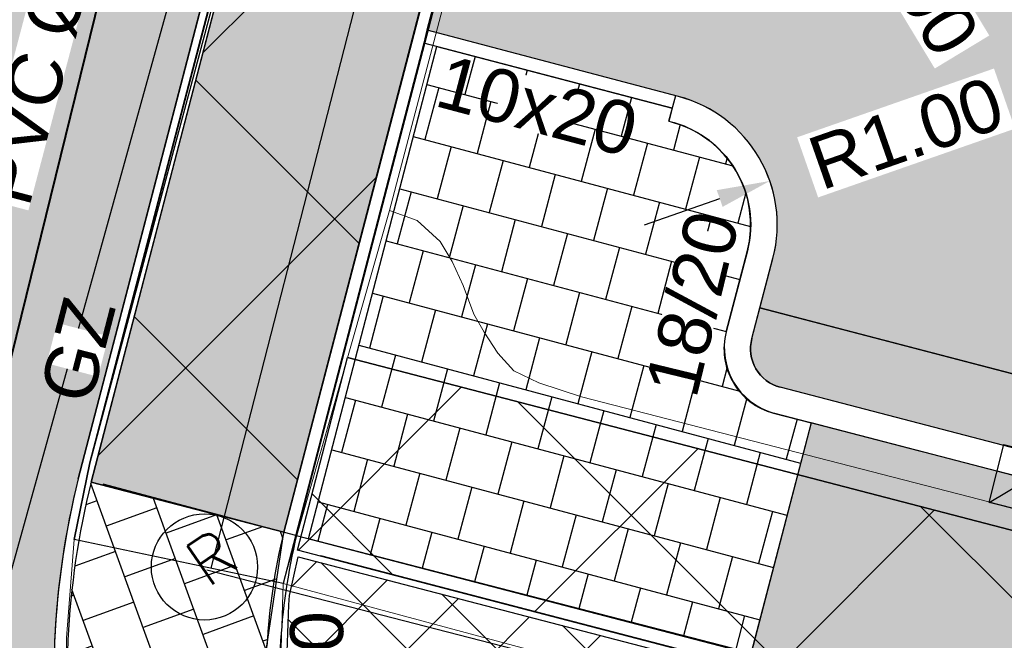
# Model space of a CAD drawing. Header units: metres. Extents: x 252743 to 254903, y 592696 to 593766.
# Tile 18 of 174: x 253659.57 to 253666.98, y 592968.74 to 592973.41. Entities that reach past the tile are written whole.
import ezdxf

# ---------------------------------------------------------------- set-up
doc = ezdxf.new("R2010")
doc.units = ezdxf.units.M
doc.set_wipeout_variables(frame=1)
doc.linetypes.add('ACAD_ISO11W100', pattern=[33, 12, -3, 12, -3, 0, -3])
doc.linetypes.add('DASHED', pattern=[19.049999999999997, 12.7, -6.35])
for name, color, linetype, lineweight in [('132034000_dwg', 8, 'Continuous', 5), ('B-BH-VH-OPENVERHARDING-G', 250, 'Continuous', 18), ('N-RI-HWA-PVC', 150, 'ACAD_ISO11W100', 40)]:
    doc.layers.add(name, color=color, linetype=linetype, lineweight=lineweight)
doc.layers.add('ALGEMEEN HULP', color=6, linetype='Continuous', plot=False)
for name, color, linetype in [('B-RI-DWA-BETON', 8, 'Continuous'), ('B-RI-HWA-PVC', 8, 'Continuous'), ('B-RI-INSPECTIEPUT', 8, 'Continuous'), ('N-GR-ARC-GROENVOORZIENING-N', 82, 'Continuous'), ('N-KL-NUTSSTROOK', 10, 'Continuous'), ('N-RI-KOLK-TROTTOIRKOLK-TRK', 7, 'Continuous'), ('N-RI-TEKST 200', 7, 'Continuous'), ('N-WB-ANTIWORTELSCHERM', 6, 'ZIGZAG'), ('N-WB-ARC-ASFALT', 8, 'Continuous'), ('N-WB-ARC-BETONTEGEL 30X30', 8, 'Continuous'), ('N-WB-ARC-SBS-KF-ROODBRUIN-PARKEREN', 24, 'Continuous'), ('N-WB-ARC-SBS-KF-ROODBRUIN-RIJBAAN', 24, 'Continuous'), ('N-WB-BAND GAZONBAND 10x20', 7, 'DASHED'), ('N-WB-BAND OPSLUITBAND 10x20', 7, 'DASHED'), ('N-WB-BAND TEKST 200', 7, 'Continuous'), ('N-WB-BAND TROTTOIRBAND 18 20', 7, 'ACAD_ISO11W100'), ('N-WB-BOCHTSTRAAL', 7, 'Continuous'), ('N-WB-KANTVERHARDING', 2, 'Continuous')]:
    doc.layers.add(name, color=color, linetype=linetype)
doc.layers.add('N-WB-ARC-ASFALT ROOD', color=7, linetype='Continuous', true_color=0xff6666)
doc.layers.get('0').freeze()
doc.styles.add('B_STANDARD 200', font='txt.shx', dxfattribs={"height": 0.36})
doc.styles.add('N_STANDARD 200', font='arial.ttf', dxfattribs={"height": 0.4})
doc.linetypes.add('ZIGZAG', pattern='A,0.00254,-5.08,[131,ltypeshp.shx,S=5.08,R=0,X=-5.08,Y=0],-10.16,[131,ltypeshp.shx,S=5.08,R=180,X=5.08,Y=0],-5.08', length=20.32254)
doc.dimstyles.new('N_DIMENSION 200', dxfattribs={"dimtxt": 0.4, "dimasz": 0.4, "dimexe": 0.125, "dimexo": 0.125, "dimgap": 0.25, "dimtad": 1, "dimzin": 3, "dimdsep": 46, "dimtxsty": 'N_STANDARD 200', "dimcen": 0, "dimazin": 3, "dimtfac": 1, "dimtix": 1, "dimtmove": 2, "dimatfit": 3, "dimfxl": 0.125, "dimfxlon": 1, "dimtfill": 1, "dimtolj": 1, "dimtzin": 0, "dimarcsym": 0})
pattern_1 = [(45, (0, 0), (-0.3367596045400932, 0.3367596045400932), []), (135, (0, 0), (-0.3367596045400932, -0.3367596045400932), [])]
pattern_2 = [(74.95, (0, 0), (-0.1308364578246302, 0.03517992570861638), []), (164.95, (0, 0), (-0.1835997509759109, -0.161050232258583), [0.1354836, -0.1354836])]

# ---------------------------------------------------------------- blocks, each defined once
blk = doc.blocks.new('*D437')
at = {"layer": 'Defpoints', "color": 0, "transparency": 16777216}
for p in [(253665.2172637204, 592972.1984138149), (253664.2732716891, 592971.8684455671)]:
    blk.add_point(p, dxfattribs=at)
at = {"layer": 'N-WB-BOCHTSTRAAL', "color": 0, "lineweight": -2, "transparency": 16777216}
blk.add_line((253664.2732716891, 592971.8684455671), (253664.8396669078, 592972.0664265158), dxfattribs=at)
at = {"layer": 'N-WB-BOCHTSTRAAL', "color": 0, "transparency": 16777216}
blk.add_solid([(253664.8176690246, 592972.1293593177), (253664.861664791, 592972.0034937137), (253665.2172637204, 592972.1984138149)], dxfattribs=at)
at = {"layer": 'N-WB-BOCHTSTRAAL', "color": 0, "transparency": 16777216, "insert": (253666.2446385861, 592972.5575281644), "char_height": 0.4, "attachment_point": 5, "rotation": 19.266848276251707, "style": 'N_STANDARD 200', "bg_fill": 3, "box_fill_scale": 1.1, "bg_fill_color": 256, "bg_fill_true_color": 13158600, "bg_fill_transparency": 0}
blk.add_mtext('\\A1;R1.00', dxfattribs=at)
blk = doc.blocks.new('TROTTOIRKOLK TRK2020')
h = blk.add_hatch(color=256)
h.dxf.hatch_style = 1
h.paths.add_polyline_path([(0, 0), (0.4500000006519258, 0.4499999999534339), (0.4500000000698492, -6.984919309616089e-10)])
for points in [[(6.111804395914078e-10, 0.4500000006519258), (0.4500000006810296, 0.4499999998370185), (0.4500000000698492, -6.984919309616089e-10), (0, 0)], [(0, 0), (0.4500000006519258, 0.4499999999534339), (0.4500000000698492, -6.984919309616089e-10)]]:
    blk.add_lwpolyline(points, close=True)
at = {"color": 7, "true_color": 0xffffff}
blk.add_wipeout([(0.3157935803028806, -0.08776652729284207), (1.5578082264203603, -0.08776652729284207), (1.5578082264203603, -0.524888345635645), (0.3157935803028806, -0.524888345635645)], dxfattribs=at)
at = {"style": 'N_STANDARD 200'}
blk.add_attdef('TROTTOIRKOLK', (0.3157935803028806, -0.5054737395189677), '', height=0.4, dxfattribs=at)
blk = doc.blocks.new('INSPECTIEPUT BESTAAND')
at = {"linetype": 'Continuous'}
blk.add_circle((0, 0), 0.4, dxfattribs=at)
at = {"ltscale": 0.4, "style": 'B_STANDARD 200'}
blk.add_text('R', height=0.35, rotation=34.14265146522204, dxfattribs=at).set_placement((0.02006535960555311, -0.1642387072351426))
blk = doc.blocks.new('*D631')
at = {"layer": 'Defpoints', "color": 0, "transparency": 16777216}
for p in [(253665.2221467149, 592975.550062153), (253665.7398136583, 592974.694479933)]:
    blk.add_point(p, dxfattribs=at)
at = {"layer": 'N-WB-BOCHTSTRAAL', "color": 0, "lineweight": -2, "transparency": 16777216}
blk.add_line((253665.2221467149, 592975.550062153), (253665.5327468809, 592975.0367128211), dxfattribs=at)
at = {"layer": 'N-WB-BOCHTSTRAAL', "color": 0, "transparency": 16777216}
blk.add_solid([(253665.5897856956, 592975.0712239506), (253665.4757080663, 592975.0022016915), (253665.7398136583, 592974.694479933)], dxfattribs=at)
at = {"layer": 'N-WB-BOCHTSTRAAL', "color": 0, "transparency": 16777216, "insert": (253666.2563682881, 592973.8407361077), "char_height": 0.4, "attachment_point": 5, "rotation": 301.1758843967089, "style": 'N_STANDARD 200', "bg_fill": 3, "box_fill_scale": 1.1, "bg_fill_color": 256, "bg_fill_true_color": 13158600, "bg_fill_transparency": 0}
blk.add_mtext('\\A1;R1.00', dxfattribs=at)
blk = doc.blocks.new('132034000_dwg_GWW-CAD Bgt tekening 12A-1381416-Plot dakaanzicht')
at = {"layer": 'B-BH-VH-OPENVERHARDING-G', "color": 253, "lineweight": 9, "flags": 128}
for points in [[(253665075, 592982645), (253664393, 592980041), (253674304, 592977460), (253673562, 592974542), (253673292, 592973529), (253665315, 592975607), (253665120, 592975652), (253664947, 592975675), (253664774, 592975675), (253664587, 592975675), (253664429, 592975652), (253664257, 592975585), (253664137, 592975472), (253664017, 592975352), (253663866, 592975277), (253663611, 592975255), (253663371, 592975277), (253663229, 592975315), (253662351, 592971975), (253661551, 592969165), (253659976, 592969498), (253660094, 592970075), (253667930, 593000000)], [(253681380, 593049589.0000001), (253667930, 593000000.0000001), (253660094, 592970075.0000001), (253659976, 592969498.0000001), (253659919, 592968756), (253659919, 592967915.0000001), (253660009, 592967060.0000001), (253660189, 592966084), (253660430, 592965124.0000001), (253661030, 592963608), (253661555, 592962392.0000002), (253662216, 592961087), (253662846, 592959721), (253663386, 592958460.0000001)], [(253671896, 592968486), (253663799, 592970572), (253663476, 592970677), (253663289, 592970767), (253663169, 592970902), (253663064, 592971060), (253662988, 592971195), (253662906, 592971412), (253662823, 592971592), (253662733, 592971743), (253662561, 592971900), (253662351, 592971975), (253663229, 592975315)], [(253680956, 592964179), (253671206, 592966565), (253661551, 592969165), (253662351, 592971975), (253662561, 592971900), (253662733, 592971743), (253662823, 592971592), (253662906, 592971412), (253662988, 592971195), (253663064, 592971060), (253663169, 592970902), (253663289, 592970767), (253663476, 592970677), (253663799, 592970572), (253671896, 592968486), (253709219, 592959073)], [(253663386, 592958460), (253662846, 592959721), (253662216, 592961087), (253661555, 592962392), (253661030, 592963608), (253660430, 592965124), (253660189, 592966084), (253660009, 592967060), (253659919, 592967915), (253659919, 592968756), (253659976, 592969498), (253661551, 592969165), (253661529, 592968437), (253661544, 592967732), (253661641, 592966801), (253661792, 592966058), (253662054, 592965255), (253662332, 592964445), (253662737, 592963552), (253663202, 592962629), (253663660, 592961691), (253664230, 592960483), (253664711, 592959372), (253665183, 592957984)]]:
    blk.add_lwpolyline(points, dxfattribs=at)
blk = doc.blocks.new('132034000_dwg-1357416-Plot dakaanzicht')
blk.add_blockref('132034000_dwg_GWW-CAD Bgt tekening 12A-1381416-Plot dakaanzicht', (0, 0))

msp = doc.modelspace()

# ---------------------------------------------------------------- hatches: boundary and pattern name
at = {"layer": 'N-GR-ARC-GROENVOORZIENING-N'}
h = msp.add_hatch(dxfattribs=at)
h.set_pattern_fill('ANSI37', color=256, scale=0.15)
h.set_pattern_definition(pattern_1)
edge = h.paths.add_edge_path()
edge.add_line((253665.8241202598, 592984.9365791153), (253690.9600179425, 592978.3349708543))
edge.add_line((253690.9600179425, 592978.3349708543), (253689.2832720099, 592971.9145562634))
edge.add_line((253689.2832720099, 592971.9145562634), (253687.3934096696, 592972.3992110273))
edge.add_line((253687.3934096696, 592972.3992110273), (253688.3976139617, 592976.2554228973))
edge.add_line((253688.3976139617, 592976.2554228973), (253668.5590276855, 592981.420747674))
edge.add_line((253668.5590276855, 592981.420747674), (253667.3754601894, 592976.8749917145))
edge.add_line((253667.3754601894, 592976.8749917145), (253667.0747247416, 592976.9405079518))
edge.add_line((253667.0747247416, 592976.9405079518), (253667.0006111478, 592976.6473919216))
edge.add_arc((253666.8685222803, 592975.898911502), 0.7600463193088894, 79.99171674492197, 165.8970195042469)
edge.add_line((253666.1313842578, 592976.0841085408), (253665.9221358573, 592975.2885269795))
edge.add_arc((253665.2340673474, 592975.5186932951), 0.7255444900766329, 249.5883620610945, 341.50435756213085, ccw=False)
edge.add_line((253664.9810246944, 592974.838704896), (253664.9554193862, 592974.7412997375))
edge.add_line((253664.9554193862, 592974.7412997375), (253663.2731507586, 592975.1835248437))
edge.add_line((253663.2731507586, 592975.1835248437), (253665.8241202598, 592984.9365791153))
h = msp.add_hatch(dxfattribs=at)
h.set_pattern_fill('ANSI37', color=256, scale=0.15)
h.set_pattern_definition(pattern_1)
edge = h.paths.add_edge_path()
edge.add_line((253681.4373208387, 592964.2192422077), (253679.8670567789, 592958.2802466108))
edge.add_line((253679.8670567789, 592958.2802466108), (253678.3461815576, 592952.5414963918))
edge.add_line((253678.3461815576, 592952.5414963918), (253668.4362280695, 592955.1167428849))
edge.add_line((253668.4362280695, 592955.1167428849), (253665.9989507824, 592955.6071655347))
edge.add_line((253665.9989507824, 592955.6071655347), (253665.8128522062, 592956.2064403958))
edge.add_line((253665.8128522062, 592956.2064403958), (253665.5238485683, 592957.1280490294))
edge.add_line((253665.5238485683, 592957.1280490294), (253665.4033878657, 592957.4859496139))
edge.add_line((253665.4033878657, 592957.4859496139), (253665.2303629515, 592958.0000236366))
edge.add_line((253665.2303629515, 592958.0000236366), (253665.067897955, 592958.477780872))
edge.add_line((253665.067897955, 592958.477780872), (253664.8763378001, 592959.0410975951))
edge.add_line((253664.8763378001, 592959.0410975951), (253664.7575945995, 592959.3902831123))
edge.add_line((253664.7575945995, 592959.3902831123), (253664.4559320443, 592960.0656764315))
edge.add_line((253664.4559320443, 592960.0656764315), (253663.907794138, 592961.2804042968))
edge.add_line((253663.907794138, 592961.2804042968), (253663.4759933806, 592962.1818093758))
edge.add_line((253663.4759933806, 592962.1818093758), (253662.7971070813, 592963.5660775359))
edge.add_line((253662.7971070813, 592963.5660775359), (253662.3776735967, 592964.4653628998))
edge.add_arc((253671.999950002, 592968.5598819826), 10.45721233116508, 189.6408000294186, 203.05096503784, ccw=False)
edge.add_arc((253673.3684754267, 592968.4191460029), 11.78858422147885, 176.80487250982, 187.8522366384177, ccw=False)
edge.add_line((253661.5982164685, 592969.0762015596), (253661.6636421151, 592969.3676671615))
edge.add_line((253661.6636421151, 592969.3676671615), (253681.4373208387, 592964.2192422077))
at = {"layer": 'N-KL-NUTSSTROOK'}
h = msp.add_hatch(dxfattribs=at)
h.set_pattern_fill('ANSI37', color=256, scale=0.5)
h.set_pattern_definition([(45, (0, 0), (-1.122532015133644, 1.122532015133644), []), (135, (0, 0), (-1.122532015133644, -1.122532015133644), [])])
h.paths.add_polyline_path([(253662.0359234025, 592970.8682934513), (253803.581071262, 592934.0192979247), (253803.1579617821, 592932.5794505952), (253661.658018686, 592969.4166777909)])
at = {"layer": 'N-WB-ARC-ASFALT ROOD'}
h = msp.add_hatch(color=256, dxfattribs=at)
h.dxf.hatch_style = 1
edge = h.paths.add_edge_path()
edge.add_line((253681.795198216, 593060.7059606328), (253684.1282167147, 593060.142150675))
edge.add_line((253684.1282167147, 593060.142150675), (253682.5989554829, 593054.1359466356))
edge.add_line((253682.5989554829, 593054.1359466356), (253682.1889293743, 593052.5565142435))
edge.add_line((253682.1889293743, 593052.5565142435), (253680.6620729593, 593047.0858704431))
edge.add_line((253680.6620729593, 593047.0858704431), (253679.1054187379, 593041.5084627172))
edge.add_line((253679.1054187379, 593041.5084627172), (253678.549143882, 593039.5153600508))
edge.add_line((253678.549143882, 593039.5153600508), (253677.9928690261, 593037.5222573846))
edge.add_line((253677.9928690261, 593037.5222573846), (253676.8855549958, 593033.5548112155))
edge.add_line((253676.8855549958, 593033.5548112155), (253674.8652522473, 593026.2635190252))
edge.add_line((253674.8652522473, 593026.2635190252), (253672.5949240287, 593018.0106704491))
edge.add_line((253672.5949240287, 593018.0106704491), (253669.1808892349, 593004.990021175))
edge.add_line((253669.1808892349, 593004.990021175), (253667.7481913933, 592999.5260569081))
edge.add_line((253667.7481913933, 592999.5260569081), (253666.2847002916, 592994.0059281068))
edge.add_line((253666.2847002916, 592994.0059281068), (253664.0826329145, 592985.5608251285))
edge.add_line((253664.0826329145, 592985.5608251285), (253663.1593980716, 592982.0452766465))
edge.add_line((253663.1593980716, 592982.0452766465), (253662.2369665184, 592978.516837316))
edge.add_line((253662.2369665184, 592978.516837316), (253660.006828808, 592969.9547469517))
edge.add_arc((253666.0676338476, 592968.4498053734), 6.244854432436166, 166.0550773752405, 177.3909185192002)
edge.add_arc((253671.3733736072, 592968.3499073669), 11.5505111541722, 178.0939806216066, 204.17029611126)
edge.add_line((253660.8354667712, 592963.6205493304), (253661.3879641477, 592962.4570251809))
edge.add_line((253661.3879641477, 592962.4570251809), (253661.9203218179, 592961.4069519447))
edge.add_line((253661.9203218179, 592961.4069519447), (253662.3882558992, 592960.3836082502))
edge.add_line((253662.3882558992, 592960.3836082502), (253663.0665735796, 592958.6907580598))
edge.add_line((253663.0665735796, 592958.6907580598), (253663.7417722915, 592956.9366841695))
edge.add_line((253663.7417722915, 592956.9366841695), (253664.4567925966, 592954.6718779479))
edge.add_line((253664.4567925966, 592954.6718779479), (253665.1018604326, 592952.5979883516))
edge.add_arc((253657.4625816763, 592950.2228209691), 8.000000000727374, -15.185234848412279, 17.271260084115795, ccw=False)
edge.add_line((253665.1832539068, 592948.1272970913), (253663.8743140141, 592943.3046863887))
edge.add_line((253663.8743140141, 592943.3046863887), (253662.2023406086, 592937.1479015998))
edge.add_line((253662.2023406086, 592937.1479015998), (253660.5501915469, 592931.0761358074))
edge.add_line((253660.5501915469, 592931.0761358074), (253657.2588915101, 592918.9803731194))
edge.add_line((253657.2588915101, 592918.9803731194), (253654.956477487, 592910.5188371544))
edge.add_line((253654.956477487, 592910.5188371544), (253653.3995344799, 592904.7976819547))
edge.add_arc((253645.1249373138, 592907.1613335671), 8.605568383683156, 290.78435530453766, 344.05792668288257, ccw=False)
edge.add_line((253648.1786378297, 592899.1157931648), (253644.0813659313, 592897.5188260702))
edge.add_arc((253645.8607225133, 592892.9533151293), 4.89999999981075, 111.2927906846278, 175.0684615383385)
edge.add_line((253640.9788616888, 592893.3745453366), (253640.167268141, 592883.9685562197))
edge.add_line((253640.167268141, 592883.9685562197), (253637.7819840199, 592884.2424560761))
edge.add_line((253637.7819840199, 592884.2424560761), (253638.1915143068, 592888.9887203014))
edge.add_line((253638.1915143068, 592888.9887203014), (253638.4442218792, 592891.9174827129))
edge.add_line((253638.4442218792, 592891.9174827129), (253638.5877461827, 592893.5808621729))
edge.add_arc((253645.8607225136, 592892.9533151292), 7.300000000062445, 111.2927906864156, 175.0684615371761, ccw=False)
edge.add_line((253643.20984434, 592899.7549946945), (253647.4177918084, 592901.3949949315))
edge.add_arc((253645.1253727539, 592907.1610918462), 6.205083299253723, 291.6812147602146, 344.0589684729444)
edge.add_line((253651.0918387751, 592905.4568788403), (253652.6889135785, 592911.326242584))
edge.add_line((253652.6889135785, 592911.326242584), (253654.5364483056, 592918.1160644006))
edge.add_line((253654.5364483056, 592918.1160644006), (253656.4453742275, 592925.1315032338))
edge.add_line((253656.4453742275, 592925.1315032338), (253659.3110641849, 592935.6631180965))
edge.add_line((253659.3110641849, 592935.6631180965), (253661.5581123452, 592943.933343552))
edge.add_line((253661.5581123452, 592943.933343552), (253662.8670522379, 592948.7559542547))
edge.add_arc((253657.4582230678, 592950.2233490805), 5.604344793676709, 344.8212266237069, 377.9019312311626)
edge.add_line((253662.7912281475, 592951.9460612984), (253661.8304349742, 592955.0193743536))
edge.add_arc((253611.1297324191, 592938.4890565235), 53.32740990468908, 18.05789785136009, 23.07416480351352)
edge.add_line((253660.1908595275, 592959.3892587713), (253659.9351419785, 592959.9796275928))
edge.add_arc((253868.7138842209, 593063.3533541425), 232.9692910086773, 205.8811838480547, 206.3416364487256, ccw=False)
edge.add_arc((253671.5954013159, 592968.3678242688), 14.1718472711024, 178.2170799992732, 208.2464669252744, ccw=False)
edge.add_arc((253666.0513985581, 592968.4530680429), 8.628317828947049, 166.063415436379, 177.6374467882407, ccw=False)
edge.add_line((253657.677073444, 592970.5311795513), (253658.7306129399, 592974.5766835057))
edge.add_line((253658.7306129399, 592974.5766835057), (253659.6422416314, 592978.076667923))
edge.add_line((253659.6422416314, 592978.076667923), (253660.8501072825, 592982.7005672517))
edge.add_line((253660.8501072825, 592982.7005672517), (253663.3876386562, 592992.4074131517))
edge.add_line((253663.3876386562, 592992.4074131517), (253664.8461752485, 592997.9454542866))
edge.add_line((253664.8461752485, 592997.9454542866), (253665.6668127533, 593001.0448688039))
edge.add_line((253665.6668127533, 593001.0448688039), (253666.7235345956, 593005.0800491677))
edge.add_line((253666.7235345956, 593005.0800491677), (253668.8186469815, 593013.0706142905))
edge.add_line((253668.8186469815, 593013.0706142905), (253670.2820787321, 593018.6524817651))
edge.add_line((253670.2820787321, 593018.6524817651), (253671.9966548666, 593024.896403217))
edge.add_line((253671.9966548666, 593024.896403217), (253674.297867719, 593033.2109778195))
edge.add_line((253674.297867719, 593033.2109778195), (253678.7619207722, 593049.2054380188))
edge.add_line((253678.7619207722, 593049.2054380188), (253680.3137236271, 593054.8874395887))
edge.add_line((253680.3137236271, 593054.8874395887), (253681.795198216, 593060.7059606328))
at = {"layer": 'N-WB-ARC-BETONTEGEL 30X30'}
h = msp.add_hatch(dxfattribs=at)
h.set_pattern_fill('AR-B88', color=256, scale=0.002, angle=255.07, style=0)
h.set_pattern_definition([(255.07, (347.7034093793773, 85.49383894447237), (0.3926804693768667, -0.1047043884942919), []), (345.07, (347.7034093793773, 85.49383894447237), (0.4450326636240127, 0.09163584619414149), [0.4064, -0.4064])])
h.paths.add_polyline_path([(253672.7511180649, 593018.2116929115), (253667.9948731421, 593000.0684130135), (253666.4070259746, 592994.0776182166), (253664.1657516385, 592985.4968022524), (253663.1100139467, 592981.4635453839), (253661.5881619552, 592975.6421768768), (253660.1036000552, 592969.9295412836), (253661.5551687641, 592969.5514562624), (253663.0325852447, 592975.2236501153), (253665.6272428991, 592985.1432294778), (253667.8402875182, 592993.6304310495), (253669.442300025, 592999.6724782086), (253671.0226853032, 593005.7060406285), (253674.1958395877, 593017.8066287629)])
h = msp.add_hatch(dxfattribs=at)
h.set_pattern_fill('AR-B88', color=256, scale=0.002, angle=165.067, style=0)
h.set_pattern_definition([(165.067, (253844.0240360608, 593011.615282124), (-0.1047249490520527, -0.3926749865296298), []), (255.067, (253844.0240360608, 593011.615282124), (0.0916125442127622, -0.4450374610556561), [0.4064, -0.4064])])
edge = h.paths.add_edge_path()
edge.add_line((253665.075999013, 592968.6405766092), (253661.7421548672, 592969.5022259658))
edge.add_line((253661.7421548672, 592969.5022259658), (253662.708337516, 592973.2123523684))
edge.add_line((253662.708337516, 592973.2123523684), (253664.4825911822, 592972.7459467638))
edge.add_line((253664.4825911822, 592972.7459467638), (253664.4571675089, 592972.649232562))
edge.add_arc((253664.269892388, 592971.8681628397), 0.8032072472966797, -14.13184415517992, 76.51686409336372, ccw=False)
edge.add_line((253665.048791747, 592971.6720565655), (253664.8881864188, 592971.0609693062))
edge.add_arc((253665.3853860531, 592970.9418272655), 0.5112751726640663, 166.5245211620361, 254.1531742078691)
edge.add_line((253665.2457739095, 592970.4499830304), (253665.5279785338, 592970.3765065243))
edge.add_line((253665.5279785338, 592970.3765065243), (253665.075999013, 592968.6405766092))
h = msp.add_hatch(dxfattribs=at)
h.set_pattern_fill('AR-B88', color=256, scale=0.002, angle=165.067, style=0)
h.set_pattern_definition([(165.067, (253716.543608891, 592954.4069452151), (-0.1047249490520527, -0.3926749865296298), []), (255.067, (253716.543608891, 592954.4069452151), (0.0916125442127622, -0.4450374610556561), [0.4064, -0.4064])])
h.paths.add_polyline_path([(253717.1484280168, 592956.3162321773), (253700.6968663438, 592960.5996896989), (253700.8480867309, 592961.1803207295), (253698.9096774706, 592961.6730496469), (253698.761053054, 592961.1023861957), (253681.8256228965, 592965.5116046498), (253681.9772201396, 592966.0936826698), (253665.5279850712, 592970.3765302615), (253665.0744444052, 592968.63460579), (253681.6257162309, 592964.3251911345), (253681.4205238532, 592963.5516344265), (253698.2574183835, 592959.1680644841), (253700.1932316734, 592958.6653679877), (253716.5434766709, 592954.4064265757), (253716.7412602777, 592955.1822417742), (253716.8460714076, 592955.1549650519)])
h = msp.add_hatch(dxfattribs=at)
h.set_pattern_fill('AR-B88', color=256, scale=0.002, angle=110, style=0)
h.set_pattern_definition([(110, (253726.5050998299, 592952.6383748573), (-0.3818910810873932, -0.1389969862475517), []), (200, (253726.5050998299, 592952.6383748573), (-0.3123925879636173, -0.3299425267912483), [0.4064, -0.4064])])
edge = h.paths.add_edge_path()
edge.add_arc((253666.0858153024, 592968.4462978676), 6.163352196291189, 166.0747796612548, 177.261032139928)
edge.add_arc((253671.5970934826, 592968.3680382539), 11.67354306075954, 178.1700181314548, 193.2400559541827)
edge.add_arc((253671.596110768, 592968.3678018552), 11.67253232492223, 193.2400312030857, 208.263110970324)
edge.add_line((253661.3151496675, 592962.840610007), (253662.2231496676, 592960.9871100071))
edge.add_arc((253611.1297324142, 592938.4890565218), 55.82740990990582, 17.23835954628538, 23.76541704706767, ccw=False)
edge.add_line((253664.4493846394, 592955.033372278), (253665.197351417, 592952.627677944))
edge.add_line((253665.197351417, 592952.627677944), (253665.8820723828, 592955.4776760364))
edge.add_line((253665.8820723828, 592955.4776760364), (253664.6178107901, 592959.3354338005))
edge.add_line((253664.6178107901, 592959.3354338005), (253663.8542374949, 592961.0450006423))
edge.add_line((253663.8542374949, 592961.0450006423), (253663.2257344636, 592962.3488053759))
edge.add_line((253663.2257344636, 592962.3488053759), (253662.7708205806, 592963.2737615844))
edge.add_line((253662.7708205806, 592963.2737615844), (253662.4444521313, 592963.9550088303))
edge.add_arc((253671.5375849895, 592968.3822216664), 10.11361847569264, 178.2305810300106, 205.960261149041, ccw=False)
edge.add_line((253661.4287888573, 592968.694502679), (253661.5551687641, 592969.5514562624))
edge.add_line((253661.5551687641, 592969.5514562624), (253660.1036000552, 592969.9295412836))
at = {"layer": 'N-WB-ARC-SBS-KF-ROODBRUIN-RIJBAAN'}
h = msp.add_hatch(dxfattribs=at)
h.set_pattern_fill('AR-BRSTD', color=256, scale=0.002, angle=74.95)
h.set_pattern_definition(pattern_2)
edge = h.paths.add_edge_path()
edge.add_line((253749.4655183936, 592954.9286246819), (253749.3294561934, 592954.4060473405))
edge.add_line((253749.3294561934, 592954.4060473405), (253703.9523352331, 592966.2209586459))
edge.add_line((253703.9523352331, 592966.2209586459), (253676.8195073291, 592973.2860929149))
edge.add_line((253676.8195073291, 592973.2860929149), (253666.373911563, 592976.004899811))
edge.add_arc((253666.868071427, 592975.9150717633), 0.5022579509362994, 75.18723035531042, 169.6973085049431, ccw=False)
edge.add_line((253666.9964793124, 592976.4006378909), (253669.8974817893, 592975.6472542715))
edge.add_line((253669.8974817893, 592975.6472542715), (253687.3354988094, 592971.1068943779))
edge.add_line((253687.3354988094, 592971.1068943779), (253711.5828817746, 592964.7920352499))
edge.add_line((253711.5828817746, 592964.7920352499), (253727.6000570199, 592960.6217098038))
edge.add_line((253727.6000570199, 592960.6217098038), (253749.4655183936, 592954.9286246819))
h = msp.add_hatch(dxfattribs=at)
h.set_pattern_fill('AR-HBONE', color=256, scale=0.002, angle=164.95)
h.set_pattern_definition([(209.95, (0, 0), (-0.07461856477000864, -0.2775113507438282), [0.6096, -0.2032]), (299.95, (-0.1760648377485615, -0.1014463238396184), (-0.07461856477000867, -0.2775113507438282), [0.6096, -0.2032])])
edge = h.paths.add_edge_path()
edge.add_line((253663.0904468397, 592975.0764520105), (253665.0347420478, 592974.5666594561))
edge.add_arc((253665.2205271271, 592975.5511151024), 1.001832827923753, 259.3129109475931, 345.3711205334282)
edge.add_line((253666.1898825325, 592975.2980951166), (253666.3739138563, 592976.0048992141))
edge.add_line((253666.3739138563, 592976.0048992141), (253666.9421883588, 592975.8569872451))
edge.add_line((253666.9421883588, 592975.8569872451), (253686.6968262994, 592970.7151985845))
edge.add_line((253686.6968262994, 592970.7151985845), (253693.2481519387, 592969.0078010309))
edge.add_line((253693.2481519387, 592969.0078010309), (253717.777923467, 592962.6214560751))
edge.add_line((253717.777923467, 592962.6214560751), (253728.1715909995, 592959.9148695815))
edge.add_line((253728.1715909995, 592959.9148695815), (253747.6159256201, 592954.8521951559))
edge.add_line((253747.6159256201, 592954.8521951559), (253749.3294561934, 592954.4060473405))
edge.add_line((253749.3294561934, 592954.4060473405), (253749.4655183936, 592954.9286246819))
edge.add_arc((253750.7253535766, 592959.7673037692), 4.999999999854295, 255.4060581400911, 300.4258037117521)
edge.add_line((253753.2574643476, 592955.4558753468), (253758.2192762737, 592947.0073914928))
edge.add_line((253758.2192762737, 592947.0073914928), (253717.5725960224, 592957.5902571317))
edge.add_line((253717.5725960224, 592957.5902571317), (253701.1223852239, 592961.8736075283))
edge.add_line((253701.1223852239, 592961.8736075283), (253699.0990891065, 592962.4004390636))
edge.add_line((253699.0990891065, 592962.4004390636), (253682.1637752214, 592966.8101037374))
edge.add_line((253682.1637752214, 592966.8101037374), (253665.726633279, 592971.0900529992))
edge.add_line((253665.726633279, 592971.0900529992), (253665.1426024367, 592971.242124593))
edge.add_line((253665.1426024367, 592971.242124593), (253665.2408924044, 592971.6160320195))
edge.add_arc((253664.2732700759, 592971.8684436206), 1.000002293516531, 345.3797699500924, 435.2163578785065)
edge.add_line((253664.5284403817, 592972.835342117), (253662.6368243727, 592973.3345487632))
edge.add_line((253662.6368243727, 592973.3345487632), (253663.0904468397, 592975.0764520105))
h = msp.add_hatch(dxfattribs=at)
h.set_pattern_fill('AR-BRSTD', color=256, scale=0.002, angle=74.95)
h.set_pattern_definition(pattern_2)
edge = h.paths.add_edge_path()
edge.add_line((253665.1426024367, 592971.242124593), (253758.2192737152, 592947.0073921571))
edge.add_line((253758.2192737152, 592947.0073921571), (253758.7419447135, 592946.8716901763))
edge.add_line((253758.7419447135, 592946.8716901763), (253758.6815914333, 592946.6392329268))
edge.add_arc((253758.3912186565, 592946.7146229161), 0.2999999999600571, 255.40633838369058, 345.44554928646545, ccw=False)
edge.add_line((253758.3156299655, 592946.4243018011), (253665.2963165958, 592970.644094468))
edge.add_arc((253665.3719052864, 592970.9344155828), 0.2999999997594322, 165.2716371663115, 255.4063384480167, ccw=False)
edge.add_line((253665.0817626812, 592971.0106866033), (253665.1426024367, 592971.242124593))

# ---------------------------------------------------------------- linework, layer by layer
at = {"layer": 'ALGEMEEN HULP'}
msp.add_line((253661.6453642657, 592969.5274271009), (253660.1959199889, 592969.9135764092), dxfattribs=at)
msp.add_lwpolyline([(253805.6349046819, 592933.4846155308), (253662.0359234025, 592970.8682934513)], dxfattribs=at)
at = {"layer": 'B-RI-DWA-BETON'}
for p, q in [((253669.837196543, 593003.7531429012), (253661.0070810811, 592969.28)), ((253660.976, 592969.2679243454), (253699.279054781, 592959.424))]:
    msp.add_line(p, q, dxfattribs=at)
at = {"layer": 'B-RI-HWA-PVC'}
msp.add_line((253671.8150421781, 593013.599748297), (253655.648, 592955.392), dxfattribs=at)
at = {"layer": 'N-GR-ARC-GROENVOORZIENING-N'}
msp.add_lwpolyline([(253681.4373208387, 592964.2192422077), (253679.8670567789, 592958.2802466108), (253678.3461815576, 592952.5414963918), (253668.4362280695, 592955.1167428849), (253665.9989507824, 592955.6071655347), (253665.8128522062, 592956.2064403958), (253665.5238485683, 592957.1280490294), (253665.4033878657, 592957.4859496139), (253665.2303629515, 592958.0000236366), (253665.067897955, 592958.477780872), (253664.8763378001, 592959.0410975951), (253664.7575945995, 592959.3902831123), (253664.4559320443, 592960.0656764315), (253663.907794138, 592961.2804042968), (253663.4759933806, 592962.1818093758), (253662.7971070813, 592963.5660775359), (253662.3776735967, 592964.4653628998, -0.0585797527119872), (253661.6904245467, 592966.8086039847, -0.04824058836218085), (253661.5982164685, 592969.0762015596), (253661.6636421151, 592969.3676671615)], format="xyb", close=True, dxfattribs=at)
at = {"layer": 'N-KL-NUTSSTROOK'}
msp.add_lwpolyline([(253662.0359234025, 592970.8682934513), (253803.581071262, 592934.0192979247), (253803.1579617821, 592932.5794505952), (253661.658018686, 592969.4166777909)], close=True, dxfattribs=at)
at = {"layer": 'N-RI-HWA-PVC'}
msp.add_line((253660.5693036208, 592975.2154813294), (253655.6652842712, 592955.3367157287), dxfattribs=at)
at = {"layer": 'N-WB-ANTIWORTELSCHERM', "ltscale": 0.2}
msp.add_line((253673.2256984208, 593019.0398762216), (253660.094, 592970.075), dxfattribs=at)
at = {"layer": 'N-WB-ARC-ASFALT'}
msp.add_lwpolyline([(253672.5949240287, 593018.0106704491), (253669.1808892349, 593004.990021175), (253667.7481913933, 592999.5260569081), (253666.2847002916, 592994.0059281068), (253664.0826329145, 592985.5608251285), (253663.1593980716, 592982.0452766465), (253662.2369665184, 592978.516837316), (253660.006828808, 592969.9547469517, 0.04950231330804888), (253659.8292530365, 592968.7340794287, 0.1142729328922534), (253660.8354667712, 592963.6205493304), (253661.3879641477, 592962.4570251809), (253661.9203218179, 592961.4069519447), (253662.3882558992, 592960.3836082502), (253663.0665735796, 592958.6907580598), (253663.7417722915, 592956.9366841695), (253664.4567925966, 592954.6718779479), (253665.1018604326, 592952.5979883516, -0.1425725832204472), (253665.1832539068, 592948.1272970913), (253663.8743140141, 592943.3046863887), (253662.2023406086, 592937.1479015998), (253660.5501915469, 592931.0761358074), (253657.2588915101, 592918.9803731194), (253654.956477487, 592910.5188371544), (253653.3995344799, 592904.7976819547, -0.2367289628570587)], format="xyb", dxfattribs=at)
at = {"layer": 'N-WB-ARC-BETONTEGEL 30X30'}
for points in [[(253684.2531150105, 593060.2719712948), (253684.2529999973, 593060.2720000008), (253681.3799999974, 593049.5890000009), (253667.9299999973, 593000.0000000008), (253660.0939999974, 592970.0750000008), (253659.9759999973, 592969.4980000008)], [(253661.5509795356, 592969.1649214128), (253659.9760000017, 592969.498000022), (253660.0939999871, 592970.0749999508), (253660.2550110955, 592970.6898873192), (253660.3967423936, 592971.231146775), (253660.5087492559, 592971.6588912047), (253660.9717024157, 592973.4268689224), (253662.1760212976, 592978.026057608), (253662.7781545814, 592980.325552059), (253665.7965854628, 592991.8526761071), (253667.9300000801, 593000.000000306), (253671.223915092, 593012.1443833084), (253672.9413039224, 593018.4762490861)], [(253674.2954163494, 593017.7931502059), (253672.7055422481, 593011.7311253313), (253671.1215960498, 593005.6878368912), (253669.539, 592999.647), (253667.937, 592993.605), (253665.6836232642, 592985.0251744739), (253663.0904480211, 592975.0764565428), (253662.6328218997, 592973.3356009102), (253662.6116230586, 592973.237776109), (253661.5510000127, 592969.1650000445)]]:
    msp.add_lwpolyline(points, dxfattribs=at)
for points in [[(253672.7511180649, 593018.2116929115), (253667.9948731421, 593000.0684130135), (253666.4070259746, 592994.0776182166), (253664.1657516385, 592985.4968022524), (253663.1100139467, 592981.4635453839), (253661.5881619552, 592975.6421768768), (253660.1036000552, 592969.9295412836), (253661.5551687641, 592969.5514562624), (253663.0325852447, 592975.2236501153), (253665.6272428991, 592985.1432294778), (253667.8402875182, 592993.6304310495), (253669.442300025, 592999.6724782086), (253671.0226853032, 593005.7060406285), (253674.1958395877, 593017.8066287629)], [(253717.1484280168, 592956.3162321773), (253700.6968663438, 592960.5996896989), (253700.8480867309, 592961.1803207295), (253698.9096774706, 592961.6730496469), (253698.761053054, 592961.1023861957), (253681.8256228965, 592965.5116046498), (253681.9772201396, 592966.0936826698), (253665.5279850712, 592970.3765302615), (253665.0744444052, 592968.63460579), (253681.6257162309, 592964.3251911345), (253681.4205238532, 592963.5516344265), (253698.2574183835, 592959.1680644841), (253700.1932316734, 592958.6653679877), (253716.5434766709, 592954.4064265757), (253716.7412602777, 592955.1822417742), (253716.8460714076, 592955.1549650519)]]:
    msp.add_lwpolyline(points, close=True, dxfattribs=at)
for points in [[(253665.075999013, 592968.6405766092), (253661.7421548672, 592969.5022259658), (253662.708337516, 592973.2123523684), (253664.4825911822, 592972.7459467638), (253664.4571675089, 592972.649232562, -0.4175336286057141), (253665.048791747, 592971.6720565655), (253664.8881864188, 592971.0609693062, 0.4021426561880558), (253665.2457739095, 592970.4499830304), (253665.5279785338, 592970.3765065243)], [(253660.1036000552, 592969.9295412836, 0.04884803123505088), (253659.9295040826, 592968.7408185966, 0.06585037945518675), (253660.2338446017, 592965.6944297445, 0.06564460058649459), (253661.3151496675, 592962.840610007), (253662.2231496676, 592960.9871100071, -0.0284873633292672), (253664.4493846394, 592955.033372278), (253665.197351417, 592952.627677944), (253665.8820723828, 592955.4776760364), (253664.6178107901, 592959.3354338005), (253663.8542374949, 592961.0450006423), (253663.2257344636, 592962.3488053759), (253662.7708205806, 592963.2737615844), (253662.4444521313, 592963.9550088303, -0.1215874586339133), (253661.4287888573, 592968.694502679), (253661.5551687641, 592969.5514562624)]]:
    msp.add_lwpolyline(points, format="xyb", close=True, dxfattribs=at)
at = {"layer": 'N-WB-ARC-SBS-KF-ROODBRUIN-PARKEREN'}
for points in [[(253663.0904468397, 592975.0764520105), (253665.0347420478, 592974.5666594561, 0.3942039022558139), (253666.1898825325, 592975.2980951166), (253666.3739138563, 592976.0048992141), (253666.9421883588, 592975.8569872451), (253686.6968262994, 592970.7151985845), (253693.2481519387, 592969.0078010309), (253717.777923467, 592962.6214560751), (253728.1715909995, 592959.9148695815), (253747.6159256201, 592954.8521951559), (253749.3294561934, 592954.4060473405), (253749.4655183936, 592954.9286246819, 0.1990019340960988), (253753.2574643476, 592955.4558753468), (253758.2192762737, 592947.0073914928), (253717.5725960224, 592957.5902571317), (253701.1223852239, 592961.8736075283), (253699.0990891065, 592962.4004390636), (253682.1637752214, 592966.8101037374), (253665.726633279, 592971.0900529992), (253665.1426024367, 592971.242124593), (253665.2408924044, 592971.6160320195, 0.413378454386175), (253664.5284403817, 592972.835342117), (253662.6368243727, 592973.3345487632)], [(253665.1426024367, 592971.242124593), (253758.2192737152, 592947.0073921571), (253758.7419447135, 592946.8716901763), (253758.6815914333, 592946.6392329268, -0.4144140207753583), (253758.3156299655, 592946.4243018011), (253665.2963165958, 592970.644094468, -0.4149023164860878), (253665.0817626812, 592971.0106866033)]]:
    msp.add_lwpolyline(points, format="xyb", close=True, dxfattribs=at)
at = {"layer": 'N-WB-BAND GAZONBAND 10x20', "ltscale": 0.5}
for points in [[(253660.006828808, 592969.9547469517), (253662.7461108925, 592980.471577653), (253664.0796785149, 592985.5494850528)], [(253661.6519400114, 592969.5262505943), (253664.3907899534, 592980.0414221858), (253665.7239220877, 592985.117671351)]]:
    msp.add_lwpolyline(points, dxfattribs=at)
at = {"layer": 'N-WB-BAND OPSLUITBAND 10x20', "ltscale": 0.4}
msp.add_line((253664.4825911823, 592972.7459467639), (253662.6118454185, 592973.2377176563), dxfattribs=at)
at = {"layer": 'N-WB-BAND OPSLUITBAND 10x20'}
msp.add_line((253664.4571675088, 592972.649232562), (253664.5080148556, 592972.8426609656), dxfattribs=at)
at = {"layer": 'N-WB-BAND OPSLUITBAND 10x20', "ltscale": 0.4}
msp.add_lwpolyline([(253660.0065389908, 592969.9536068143, 0.04884803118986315), (253659.829618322, 592968.7455971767, 0.04884803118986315)], format="xyb", dxfattribs=at)
msp.add_lwpolyline([(253681.4984888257, 592964.25498304), (253661.6261848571, 592969.4290868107)], dxfattribs=at)
at = {"layer": 'N-WB-BAND TROTTOIRBAND 18 20', "ltscale": 0.2}
for p, q in [((253664.8881864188, 592971.0609693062), (253665.0469853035, 592971.6650561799)), ((253682.2191541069, 592966.0306909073), (253665.2457739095, 592970.4499830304))]:
    msp.add_line(p, q, dxfattribs=at)
for centre, radius, start, end in [((253664.2732716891, 592971.8684455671), 0.8, 345.2716372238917, 75.27163722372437), ((253665.3717574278, 592970.9338509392), 0.4999999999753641, 165.2716372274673, 255.4060581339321)]:
    msp.add_arc(centre, radius, start, end, dxfattribs=at)
at = {"layer": 'N-WB-KANTVERHARDING'}
for p, q in [((253664.5284403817, 592972.835342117), (253662.6368243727, 592973.3345487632)), ((253665.0817626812, 592971.0106866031), (253665.2406804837, 592971.6152258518)), ((253717.3499498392, 592957.0902230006), (253665.2963165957, 592970.644094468))]:
    msp.add_line(p, q, dxfattribs=at)
for points in [[(253660.1036000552, 592969.9295412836), (253662.8428567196, 592980.4462743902), (253664.176398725, 592985.5240842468)], [(253661.5551687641, 592969.5514562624), (253664.2940441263, 592980.0667254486), (253665.6272018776, 592985.1430721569)], [(253681.6257162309, 592964.3251911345), (253661.6513815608, 592969.5258603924)]]:
    msp.add_lwpolyline(points, dxfattribs=at)
msp.add_lwpolyline([(253660.1036000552, 592969.9295412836, 0.04884803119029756), (253659.9295040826, 592968.7408185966, 0.04602430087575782)], format="xyb", dxfattribs=at)
for centre, radius, start, end in [((253664.2732716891, 592971.8684455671), 1, 345.2716372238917, 75.27163722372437), ((253665.3719052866, 592970.934415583), 0.3000000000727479, 165.2716372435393, 255.4063383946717)]:
    msp.add_arc(centre, radius, start, end, dxfattribs=at)

# ---------------------------------------------------------------- block references
at = {"layer": '132034000_dwg', "color": 253, "lineweight": 9, "xscale": 0.001, "yscale": 0.001, "zscale": 0.001}
msp.add_blockref('132034000_dwg-1357416-Plot dakaanzicht', (0, 0), dxfattribs=at)
at = {"layer": 'B-RI-INSPECTIEPUT', "linetype": 'Continuous', "zscale": 2.5}
msp.add_blockref('INSPECTIEPUT BESTAAND', (253660.9580414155, 592969.2903683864), dxfattribs=at)

# ---------------------------------------------------------------- next in the draw order: texts
at = {"layer": 'N-RI-TEKST 200', "insert": (253659.9899551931, 592973.2785496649), "char_height": 0.4000000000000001, "width": 2.7, "attachment_point": 8, "rotation": 75.23947790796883, "style": 'N_STANDARD 200', "bg_fill": 3, "box_fill_scale": 1, "bg_fill_color": 256, "bg_fill_transparency": 0}
msp.add_mtext('PVC Ø315', dxfattribs=at)
at = {"layer": 'N-WB-BAND TEKST 200', "insert": (253662.0178260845, 592968.199635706), "char_height": 0.4, "width": 0.584969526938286, "attachment_point": 8, "rotation": 90.919340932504, "style": 'N_STANDARD 200', "bg_fill": 3, "box_fill_scale": 1, "bg_fill_color": 256, "bg_fill_transparency": 0}
msp.add_mtext('10x20', dxfattribs=at)

# ---------------------------------------------------------------- next in the draw order: hatches: boundary and pattern name
at = {"layer": 'N-KL-NUTSSTROOK'}
h = msp.add_hatch(dxfattribs=at)
h.set_pattern_fill('ANSI37', color=256, scale=0.5)
h.set_pattern_definition([(45, (0.01110095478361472, -0.01331456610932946), (-1.122532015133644, 1.122532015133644), []), (135, (0.01110095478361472, -0.01331456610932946), (-1.122532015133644, -1.122532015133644), [])])
h.paths.add_polyline_path([(253685.6844245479, 593059.7696635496), (253683.9435395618, 593052.9563786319), (253682.0082150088, 593045.9572178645), (253680.0768857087, 593039.0373696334), (253678.1531198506, 593032.1446208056), (253673.8580865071, 593016.518632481), (253669.749841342, 593000.8466031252), (253665.6408736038, 592985.1955043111), (253661.5551687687, 592969.5514562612), (253660.1036000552, 592969.9295412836), (253661.566046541, 592975.5442613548), (253663.0324861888, 592981.168338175), (253666.0084195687, 592992.5500385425), (253667.4853712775, 592998.277640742), (253669.0109342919, 593003.9443029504), (253672.004578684, 593015.3646425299), (253674.9797750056, 593026.3024087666), (253677.9985052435, 593037.1704637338), (253681.190632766, 593048.6076836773), (253684.224756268, 593060.1159785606)])

# ---------------------------------------------------------------- next in the draw order: linework, layer by layer
msp.add_lwpolyline([(253685.6844245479, 593059.7696635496), (253683.9435395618, 593052.9563786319), (253682.0082150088, 593045.9572178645), (253680.0768857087, 593039.0373696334), (253678.1531198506, 593032.1446208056), (253673.8580865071, 593016.518632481), (253669.749841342, 593000.8466031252), (253665.6408736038, 592985.1955043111), (253661.5551687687, 592969.5514562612), (253660.1036000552, 592969.9295412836), (253661.566046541, 592975.5442613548), (253663.0324861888, 592981.168338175), (253666.0084195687, 592992.5500385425), (253667.4853712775, 592998.277640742), (253669.0109342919, 593003.9443029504), (253672.004578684, 593015.3646425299), (253674.9797750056, 593026.3024087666), (253677.9985052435, 593037.1704637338), (253681.190632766, 593048.6076836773), (253684.224756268, 593060.1159785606)], close=True, dxfattribs=at)
at = {"layer": 'N-WB-BAND OPSLUITBAND 10x20', "ltscale": 0.4}
msp.add_lwpolyline([(253661.6523403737, 592969.5278410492, 0.04666614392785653), (253661.5284419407, 592968.6815716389, 0.04602430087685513)], format="xyb", dxfattribs=at)
at = {"layer": 'N-WB-KANTVERHARDING'}
msp.add_lwpolyline([(253661.5551687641, 592969.5514562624, 0.04602430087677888), (253661.4287888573, 592968.694502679)], format="xyb", dxfattribs=at)

# ---------------------------------------------------------------- next in the draw order: block references
at = {"layer": 'N-RI-KOLK-TROTTOIRKOLK-TRK', "rotation": 345.7997257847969}
msp.add_blockref('TROTTOIRKOLK TRK2020', (253666.8698210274, 592969.776948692), dxfattribs=at).add_auto_attribs({'TROTTOIRKOLK': 'TRK'})

# ---------------------------------------------------------------- next in the draw order: texts
at = {"layer": 'N-WB-BAND TEKST 200', "char_height": 0.4, "attachment_point": 8, "style": 'N_STANDARD 200', "bg_fill": 3, "box_fill_scale": 1, "bg_fill_color": 256, "bg_fill_transparency": 0}
for s, insert, width, rotation in [('10x20', (253663.4123625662, 592972.5666935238), 0.584969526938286, 345.1145359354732), ('{\\C7;18/20}', (253664.8318176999, 592971.226145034), 1.114358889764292, 76.33401926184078), ('GZ', (253660.2014618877, 592970.8746892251), 0.3142646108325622, 75.50015578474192)]:
    msp.add_mtext(s, dxfattribs=dict(at, insert=insert, width=width, rotation=rotation))

# ---------------------------------------------------------------- next in the draw order: dimensions: what is measured, and where the dimension line sits
at = {"layer": 'N-WB-BOCHTSTRAAL'}
dim = msp.add_radius_dim(center=(253664.2732716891, 592971.8684455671), mpoint=(253665.2172637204, 592972.1984138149), dimstyle='N_DIMENSION 200', override={"dimfxl": 0.0125}, dxfattribs=at)
dim.commit()
dim.dimension.update_dxf_attribs({"geometry": '*D437', "text_midpoint": (253666.2446385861, 592972.5575281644), "dimtype": 164})

# ---------------------------------------------------------------- next in the draw order: dimensions: what is measured, and where the dimension line sits
dim = msp.add_radius_dim(center=(253665.2221467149, 592975.550062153), mpoint=(253665.7398136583, 592974.694479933), dimstyle='N_DIMENSION 200', override={"dimfxl": 0.0125}, dxfattribs=at)
dim.commit()
dim.dimension.update_dxf_attribs({"geometry": '*D631', "text_midpoint": (253666.2563682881, 592973.8407361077), "dimtype": 164})

doc.saveas('drawing.dxf')
